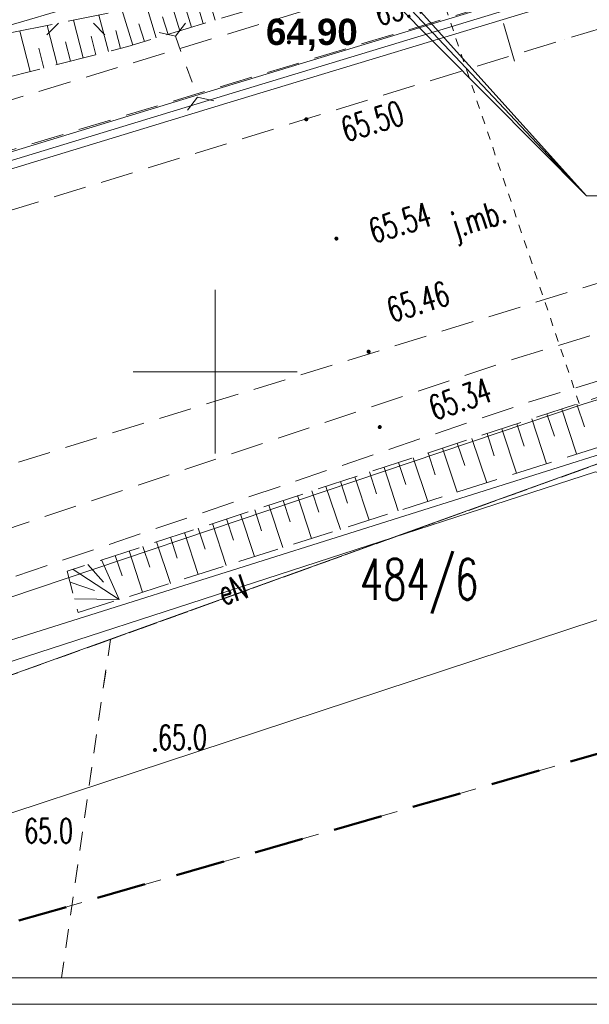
# Model space of a CAD drawing. Header units: millimetres. Extents: x 6487905018 to 6488192500, y 5882180700 to 5882375224.
# Tile 20 of 256: x 6487994047 to 6488011405, y 5882180700 to 5882210738. Entities that reach past the tile are written whole.
import ezdxf
from ezdxf.xclip import XClip

# ---------------------------------------------------------------- set-up
doc = ezdxf.new("R2010")
doc.units = ezdxf.units.MM
doc.header["$MEASUREMENT"] = 0
doc.header["$XCLIPFRAME"] = 2
for name, pattern in [('L_0_03', [1000, 500, -500]), ('L_0_04', [1500, 1000, -500]), ('L_0_05', [1750, 1250, -500]), ('L_0_08', [2500, 1500, -1000]), ('L_0_7E', [1000, 500, -500]), ('Przerywana', [2400, 1200, -1200]), ('Przerywana KRÓTKA', [500, 250, -250]), ('Wipeout_Contour', [1000, 0, -1000])]:
    doc.linetypes.add(name, pattern=pattern)
for name, color, linetype in [('Mapa cyfrowa', 7, 'Continuous'), ('Wymiarowanie', 7, 'Continuous'), ('Zamość 06.10._2_Mapa cyfrowa', 7, 'Continuous')]:
    doc.layers.add(name, color=color, linetype=linetype)
for name, color, linetype, lineweight in [('OPIS PLAN_Nr_pióra__1', 7, 'Continuous', 0), ('OPIS PLAN_Nr_pióra__7', 7, 'Continuous', 5), ('tabelka i ramka_Nr_pióra__1', 7, 'Continuous', 0), ('teren zielony_Nr_pióra__157', 93, 'Continuous', 0), ('Woda_Nr_pióra__108', 5, 'Continuous', 13), ('Wymiarowanie_Nr_pióra__1', 7, 'Continuous', 0), ('Zakres_Nr_pióra__141', 7, 'Continuous', 50), ('Zamość 06.10._2_000_Inne__niezydentyfikowane__Nr_pióra__7', 7, 'Continuous', 5), ('Zamość 06.10._2_0_Nr_pióra__7', 7, 'Continuous', 5), ('Zamość 06.10._2_211_Nr_dzialki_Nr_pióra__96', 8, 'Continuous', 15), ('Zamość 06.10._2_217_Granica_konturu_klasyfikcyjnego_Nr_pióra__96', 8, 'Continuous', 15), ('Zamość 06.10._2_218_Granica_uzytku_Nr_pióra__96', 8, 'Continuous', 15), ('Zamość 06.10._2_219_Linia_granicy_Nr_pióra__96', 8, 'Continuous', 15), ('Zamość 06.10._2_chodnik__powierzchnia__Nr_pióra__7', 7, 'Continuous', 5), ('Zamość 06.10._2_jezdnia__powierzchnia__Atr17_Nr_pióra__7', 7, 'Continuous', 5), ('Zamość 06.10._2_jezdnia__powierzchnia__Nr_pióra__7', 7, 'Continuous', 5), ('Zamość 06.10._2_krzyze_Nr_pióra__7', 7, 'Continuous', 5), ('Zamość 06.10._2_latarnia_na_slupie_lub_maszcie__punkt__Nr_pióra__7', 7, 'Continuous', 5), ('Zamość 06.10._2_odl_Nr_pióra__7', 7, 'Continuous', 5), ('Zamość 06.10._2_opis_h_Nr_pióra__7', 7, 'Continuous', 5), ('Zamość 06.10._2_przepust_Nr_pióra__7', 7, 'Continuous', 5), ('Zamość 06.10._2_przewod_elektroenergetyczny__linia__Atr1_Nr_pióra__7', 7, 'Continuous', 5), ('Zamość 06.10._2_przewod_elektroenergetyczny__linia__Nr_pióra__1', 7, 'Continuous', 0), ('Zamość 06.10._2_przewod_elektroenergetyczny_niskiego_napiecia__linia____symbol_Nr_pióra__1', 7, 'Continuous', 0), ('Zamość 06.10._2_przewod_telekomunikacyjny__linia__Nr_pióra__30', 7, 'Continuous', 5), ('Zamość 06.10._2_przewod_wodociagowy__linia__Nr_pióra__5', 7, 'Continuous', 5), ('Zamość 06.10._2_punkt_wysokosciowy_naturalny_Atr2_Nr_pióra__7', 7, 'Continuous', 5), ('Zamość 06.10._2_punkt_wysokosciowy_naturalny_Nr_pióra__7', 7, 'Continuous', 5), ('Zamość 06.10._2_skarpa_nieumocniona__powierzchnia__Nr_pióra__7', 7, 'Continuous', 5), ('Zamość 06.10._2_Zakres_Nr_pióra__7', 7, 'Continuous', 5)]:
    doc.layers.add(name, color=color, linetype=linetype, lineweight=lineweight)
doc.styles.add('GENERATED_STYLE_1', font='Simplex.shx')
doc.styles.add('GENERATED_STYLE_2', font='txt')
doc.linetypes.add('L_0_BB_SHX', pattern='A,0,[2,PZT Orlen Zamość.pdf1.Shx,S=3.968254,R=0,X=0,Y=0],-400,0', length=400)
doc.dimstyles.new('GENERATED_STYLE__4', dxfattribs={"dimtxt": 1000, "dimasz": 570, "dimexe": 0.18, "dimexo": 0, "dimgap": 0.09, "dimtad": 1, "dimlfac": 0.001, "dimzin": 0, "dimdsep": 46, "dimtxsty": 'GENERATED_STYLE_2', "dimblk": 'ARROWHEAD_11', "dimblk1": 'ARROWHEAD_11', "dimblk2": 'ARROWHEAD_11', "dimcen": 0.09, "dimclrd": 7, "dimclre": 7, "dimclrt": 7, "dimazin": 0, "dimtfac": 1, "dimtdec": 4, "dimtmove": 0, "dimatfit": 3, "dimfxl": 0, "dimtolj": 1, "dimtzin": 0, "dimarcsym": 0})

# ---------------------------------------------------------------- blocks, each defined once
blk = doc.blocks.new('Rysunek_1_2')
at = {"color": 254, "linetype": 'Wipeout_Contour', "lineweight": 0, "ltscale": 70061284114.24681}
blk.add_wipeout([(6487915525.867126, 5882181505.900702), (6488146644.289524, 5882181505.900702), (6488146644.289524, 5882373115.540435), (6488107628.768834, 5882373115.540435), (6488107628.768834, 5882320263.490532), (6488101226.436201, 5882320263.490532), (6488101226.436201, 5882373115.540435), (6487915525.867126, 5882373115.540435)], dxfattribs=at).dxf.layer = 'Zamość 06.10._2_Mapa cyfrowa'
at = {"layer": 'Zamość 06.10._2_0_Nr_pióra__7', "linetype": 'Continuous'}
for points in [[(6488002250, 5882210004.723074, 1), (6488002250, 5882210095.276926, 1)], [(6488002250, 5882210004.723074, 1), (6488002250, 5882210095.276926, 1)], [(6488002780.000001, 5882207654.723074, 1), (6488002780.000001, 5882207745.276926, 1)], [(6488003700, 5882204014.723074, 1), (6488003700, 5882204105.276926, 1)], [(6488004680, 5882200564.723075, 1), (6488004680, 5882200655.276926, 1)], [(6488005020, 5882198264.723074, 1), (6488005020, 5882198355.276926, 1)]]:
    blk.add_hatch(color=256, dxfattribs=at).paths.add_polyline_path(points)
at = {"layer": 'Zamość 06.10._2_punkt_wysokosciowy_naturalny_Nr_pióra__7', "linetype": 'Continuous'}
blk.add_hatch(color=256, dxfattribs=at).paths.add_polyline_path([(6487998170, 5882188415, 1), (6487998170, 5882188505, 1)])
at = {"layer": 'Zamość 06.10._2_000_Inne__niezydentyfikowane__Nr_pióra__7', "linetype": 'Continuous', "flags": 128}
for points in [[(6487998930, 5882210400.000001), (6487998600, 5882211470)], [(6487999640, 5882210620), (6487999320.000001, 5882211680)], [(6487998210, 5882210180), (6487997880, 5882211260)], [(6488000000, 5882210720), (6487999840, 5882211260)], [(6487996750, 5882209770), (6487996460, 5882210880)], [(6487997490.000001, 5882209960), (6487997160, 5882211050)], [(6487998570.000001, 5882210290), (6487998400.000001, 5882210830)], [(6487999280.000001, 5882210510), (6487999120, 5882211040)], [(6487995190.000001, 5882209370), (6487994880, 5882210560)], [(6487995980.000001, 5882209570), (6487995690.000001, 5882210720)], [(6487997850, 5882210070), (6487997680, 5882210610)], [(6487994370, 5882209160), (6487994050, 5882210390)], [(6487996370, 5882209670), (6487996220, 5882210240)], [(6487997120, 5882209860), (6487996980.000001, 5882210410)], [(6487995590, 5882209470), (6487995440.000001, 5882210060)], [(6487994780.000001, 5882209260), (6487994630, 5882209870)], [(6488010570.000001, 5882198860), (6488011020, 5882197490)], [(6488011030.000001, 5882199010), (6488011260, 5882198320)], [(6488009650.000001, 5882198560), (6488010100, 5882197190.000001)], [(6488010110.000001, 5882198710), (6488010340, 5882198030)], [(6488008740.000001, 5882198260), (6488009190.000001, 5882196900.000001)], [(6488009200, 5882198410), (6488009420, 5882197730.000001)], [(6488007830, 5882197960), (6488008280.000001, 5882196610)], [(6488008290, 5882198110), (6488008510, 5882197430)], [(6488006930, 5882197670), (6488007380, 5882196320)], [(6488007380, 5882197820), (6488007610.000001, 5882197140)], [(6488006040, 5882197370), (6488006480.000001, 5882196040)], [(6488006490.000001, 5882197520), (6488006710, 5882196850)], [(6488005150.000001, 5882197080), (6488005580, 5882195750)], [(6488005590, 5882197230.000001), (6488005810, 5882196560)], [(6488004260, 5882196790), (6488004700, 5882195470)], [(6488004710, 5882196940.000001), (6488004920, 5882196270)], [(6488003380, 5882196500), (6488003820.000001, 5882195190.000001)], [(6488003820.000001, 5882196650.000001), (6488004040, 5882195990)], [(6488002510, 5882196220), (6488002940.000001, 5882194910)], [(6488002950, 5882196360), (6488003160, 5882195710)], [(6488001640, 5882195930), (6488002070.000001, 5882194640)], [(6488002080, 5882196070), (6488002290, 5882195420)], [(6488000350, 5882195510), (6488000560, 5882194860)], [(6488000780.000001, 5882195650.000001), (6488001200, 5882194360)], [(6488001210, 5882195790), (6488001420, 5882195140)], [(6487999490.000001, 5882195230.000001), (6487999700, 5882194590)], [(6487999920, 5882195370), (6488000340, 5882194090)], [(6487998640, 5882194950), (6487998850, 5882194310)], [(6487999070.000001, 5882195090), (6487999490.000001, 5882193810)], [(6487997800, 5882194670), (6487998010, 5882194040)], [(6487998220, 5882194810), (6487998640, 5882193540)], [(6487996960, 5882194390), (6487997170, 5882193770)], [(6487997380, 5882194530), (6487997790, 5882193270)], [(6487996120, 5882194120), (6487996600, 5882193580)], [(6487996540, 5882194260), (6487997080, 5882193050)], [(6487995680, 5882193970), (6487997080, 5882193050)], [(6487995580, 5882193580), (6487996330, 5882193320)], [(6487995720, 5882193070), (6487997080, 5882193050)]]:
    blk.add_lwpolyline(points, dxfattribs=at)
at = {"layer": 'Zamość 06.10._2_0_Nr_pióra__7', "linetype": 'Continuous'}
for p, q in [((6487994176.782761, 5882210695.324656), (6487994176.832761, 5882210695.324656)), ((6487994880, 5882210560), (6487994880.05, 5882210560)), ((6487995230, 5882210630), (6487995230.049999, 5882210630)), ((6487995690.000001, 5882210720), (6487995690.05, 5882210720)), ((6487996291, 5882210630), (6487996291.05, 5882210630)), ((6487997680, 5882210610), (6487997680.05, 5882210610)), ((6487999640, 5882210620), (6487999640.05, 5882210620)), ((6488000000, 5882210720), (6488000000.05, 5882210720)), ((6487994050, 5882210390), (6487994050.05, 5882210390)), ((6487994877, 5882210277), (6487994877.049999, 5882210277)), ((6487996220, 5882210240), (6487996220.05, 5882210240)), ((6487996644, 5882210277), (6487996644.049999, 5882210277)), ((6487996980.000001, 5882210410), (6487996980.05, 5882210410)), ((6487998570.000001, 5882210290), (6487998570.05, 5882210290)), ((6487998790, 5882210240), (6487998790.05, 5882210240)), ((6487998930, 5882210400.000001), (6487998930.05, 5882210400.000001)), ((6487999280.000001, 5882210510), (6487999280.05, 5882210510)), ((6487995440.000001, 5882210060), (6487995440.05, 5882210060)), ((6487997490.000001, 5882209960), (6487997490.05, 5882209960)), ((6487997850, 5882210070), (6487997850.05, 5882210070)), ((6487998210, 5882210180), (6487998210.05, 5882210180)), ((6488002250, 5882210050), (6488002250.05, 5882210050)), ((6488002250, 5882210050), (6488002250.05, 5882210050)), ((6488010660, 5882210140), (6488010660.05, 5882210140)), ((6487994630, 5882209870), (6487994630.05, 5882209870)), ((6487996370, 5882209670), (6487996370.05, 5882209670)), ((6487996750, 5882209770), (6487996750.05, 5882209770)), ((6487997120, 5882209860), (6487997120.05, 5882209860)), ((6487997340, 5882209920), (6487997340.05, 5882209920)), ((6487995190.000001, 5882209370), (6487995190.05, 5882209370)), ((6487995590, 5882209470), (6487995590.05, 5882209470)), ((6487995980.000001, 5882209570), (6487995980.05, 5882209570)), ((6487994370, 5882209160), (6487994370.05, 5882209160)), ((6487994780.000001, 5882209260), (6487994780.05, 5882209260)), ((6487999470, 5882208370), (6487999470.05, 5882208370)), ((6488002780.000001, 5882207700), (6488002780.05, 5882207700)), ((6488003700, 5882204060), (6488003700.05, 5882204060)), ((6488004680, 5882200610), (6488004680.05, 5882200610)), ((6488009130, 5882200390), (6488009130.05, 5882200390)), ((6488009550, 5882199070), (6488009550.05, 5882199070)), ((6488010570.000001, 5882198860), (6488010570.05, 5882198860)), ((6488011030.000001, 5882199010), (6488011030.05, 5882199010)), ((6488011250, 5882199020), (6488011250.05, 5882199020)), ((6488009650.000001, 5882198560), (6488009650.05, 5882198560)), ((6488010110.000001, 5882198710), (6488010110.05, 5882198710)), ((6488005020, 5882198310), (6488005020.05, 5882198310)), ((6488008740.000001, 5882198260), (6488008740.05, 5882198260)), ((6488009200, 5882198410), (6488009200.05, 5882198410)), ((6488011260, 5882198320), (6488011260.05, 5882198320)), ((6488007830, 5882197960), (6488007830.05, 5882197960)), ((6488008290, 5882198110), (6488008290.05, 5882198110)), ((6488010340, 5882198030), (6488010340.05, 5882198030)), ((6488006930, 5882197670), (6488006930.05, 5882197670)), ((6488007380, 5882197820), (6488007380.05, 5882197820)), ((6488009420, 5882197730.000001), (6488009420.05, 5882197730.000001)), ((6488006040, 5882197370), (6488006040.05, 5882197370)), ((6488006490.000001, 5882197520), (6488006490.05, 5882197520)), ((6488008510, 5882197430), (6488008510.05, 5882197430)), ((6488011020, 5882197490), (6488011020.05, 5882197490)), ((6488005150.000001, 5882197080), (6488005150.05, 5882197080)), ((6488005590, 5882197230.000001), (6488005590.05, 5882197230.000001)), ((6488007610.000001, 5882197140), (6488007610.05, 5882197140)), ((6488010100, 5882197190.000001), (6488010100.05, 5882197190.000001)), ((6488004260, 5882196790), (6488004260.05, 5882196790)), ((6488004710, 5882196940.000001), (6488004710.05, 5882196940.000001)), ((6488006710, 5882196850), (6488006710.05, 5882196850)), ((6488009190.000001, 5882196900.000001), (6488009190.05, 5882196900.000001)), ((6488003380, 5882196500), (6488003380.05, 5882196500)), ((6488003820.000001, 5882196650.000001), (6488003820.05, 5882196650.000001)), ((6488005810, 5882196560), (6488005810.05, 5882196560)), ((6488008280.000001, 5882196610), (6488008280.05, 5882196610)), ((6488002510, 5882196220), (6488002510.05, 5882196220)), ((6488002950, 5882196360), (6488002950.05, 5882196360)), ((6488004920, 5882196270), (6488004920.05, 5882196270)), ((6488007380, 5882196320), (6488007380.05, 5882196320)), ((6488001640, 5882195930), (6488001640.05, 5882195930)), ((6488002080, 5882196070), (6488002080.05, 5882196070)), ((6488004040, 5882195990), (6488004040.05, 5882195990)), ((6488006480.000001, 5882196040), (6488006480.05, 5882196040)), ((6488000350, 5882195510), (6488000350.05, 5882195510)), ((6488000780.000001, 5882195650.000001), (6488000780.05, 5882195650.000001)), ((6488001210, 5882195790), (6488001210.05, 5882195790)), ((6488003160, 5882195710), (6488003160.05, 5882195710)), ((6488005580, 5882195750), (6488005580.05, 5882195750)), ((6487999490.000001, 5882195230.000001), (6487999490.05, 5882195230.000001)), ((6487999920, 5882195370), (6487999920.05, 5882195370)), ((6488002290, 5882195420), (6488002290.05, 5882195420)), ((6488004700, 5882195470), (6488004700.05, 5882195470)), ((6487998640, 5882194950), (6487998640.05, 5882194950)), ((6487999070.000001, 5882195090), (6487999070.05, 5882195090)), ((6488001420, 5882195140), (6488001420.05, 5882195140)), ((6488002940.000001, 5882194910), (6488002940.05, 5882194910)), ((6488003820.000001, 5882195190.000001), (6488003820.05, 5882195190.000001)), ((6487997800, 5882194670), (6487997800.05, 5882194670)), ((6487998220, 5882194810), (6487998220.05, 5882194810)), ((6488000560, 5882194860), (6488000560.05, 5882194860)), ((6488002070.000001, 5882194640), (6488002070.05, 5882194640)), ((6487996960, 5882194390), (6487996960.05, 5882194390)), ((6487997380, 5882194530), (6487997380.05, 5882194530)), ((6487998850, 5882194310), (6487998850.05, 5882194310)), ((6487999700, 5882194590), (6487999700.05, 5882194590)), ((6488001200, 5882194360), (6488001200.05, 5882194360)), ((6487996120, 5882194120), (6487996120.05, 5882194120)), ((6487996540, 5882194260), (6487996540.05, 5882194260)), ((6487998010, 5882194040), (6487998010.05, 5882194040)), ((6488000340, 5882194090), (6488000340.05, 5882194090)), ((6487995490.000001, 5882193910), (6487995490.05, 5882193910)), ((6487995680, 5882193970), (6487995680.05, 5882193970)), ((6487997170, 5882193770), (6487997170.05, 5882193770)), ((6487999490.000001, 5882193810), (6487999490.05, 5882193810)), ((6487995580, 5882193580), (6487995580.05, 5882193580)), ((6487996600, 5882193580), (6487996600.05, 5882193580)), ((6487998640, 5882193540), (6487998640.05, 5882193540)), ((6487996330, 5882193320), (6487996330.05, 5882193320)), ((6487997790, 5882193270), (6487997790.05, 5882193270)), ((6487995720, 5882193070), (6487995720.05, 5882193070)), ((6487997080, 5882193050), (6487997080.05, 5882193050)), ((6487995830, 5882192650.000001), (6487995830.05, 5882192650.000001)), ((6487996810, 5882191830), (6487996810.05, 5882191830)), ((6487998170, 5882188460), (6487998170.05, 5882188460))]:
    blk.add_line(p, q, dxfattribs=at)
for centre in [(6488002250, 5882210050), (6488002250, 5882210050), (6488002780.000001, 5882207700), (6488003700, 5882204060), (6488004680, 5882200610), (6488005020, 5882198310)]:
    blk.add_circle(centre, 45.276926, dxfattribs=at)
at = {"layer": 'Zamość 06.10._2_217_Granica_konturu_klasyfikcyjnego_Nr_pióra__96', "linetype": 'L_0_03', "flags": 128}
for points in [[(6488017610.000001, 5882199330), (6487996810, 5882191830)], [(6487996810, 5882191830), (6487991400.000001, 5882189890)], [(6487995316.48211, 5882181505.900702), (6487996810, 5882191830)], [(6487996810, 5882191830), (6487995316.48211, 5882181505.900702)]]:
    blk.add_lwpolyline(points, dxfattribs=at)
at = {"layer": 'Zamość 06.10._2_218_Granica_uzytku_Nr_pióra__96', "linetype": 'L_0_03', "flags": 128}
for points in [[(6488017610.000001, 5882199330), (6487996810, 5882191830)], [(6487996810, 5882191830), (6488017610.000001, 5882199330)], [(6487996810, 5882191830), (6487991400.000001, 5882189890)], [(6487991400.000001, 5882189890), (6487996810, 5882191830)], [(6487995316.48211, 5882181505.900702), (6487996810, 5882191830)], [(6487996810, 5882191830), (6487995316.48211, 5882181505.900702)]]:
    blk.add_lwpolyline(points, dxfattribs=at)
at = {"layer": 'Zamość 06.10._2_219_Linia_granicy_Nr_pióra__96', "linetype": 'Continuous', "flags": 128}
for points in [[(6487968870, 5882181770), (6488017610.000001, 5882199330)], [(6487970110.000001, 5882184340), (6488017610.000001, 5882199330)]]:
    blk.add_lwpolyline(points, dxfattribs=at)
at = {"layer": 'Zamość 06.10._2_chodnik__powierzchnia__Nr_pióra__7', "linetype": 'L_0_04', "flags": 128}
blk.add_lwpolyline([(6487965300, 5882199990), (6487978460, 5882202160), (6487979920, 5882202560), (6487984720, 5882204010), (6488007050, 5882210780), (6488026880, 5882216840), (6488041340, 5882221220), (6488041780.000001, 5882222220), (6488041620, 5882222930), (6488026140, 5882218190.000001), (6488006490.000001, 5882212160), (6487984220, 5882205380), (6487980210, 5882204130), (6487978820.000001, 5882203730.000001), (6487965130, 5882201470), (6487965170, 5882201450), (6487962830, 5882201020), (6487960270, 5882200160), (6487953050, 5882197320), (6487953540, 5882195960), (6487960740.000001, 5882198820), (6487962810, 5882199540), (6487965350, 5882199980.000001)], dxfattribs=at)
blk.add_lwpolyline([(6488050520, 5882213090), (6488051300, 5882212760), (6488052220, 5882211970), (6488036390, 5882207250), (6488037130, 5882204650.000001), (6488034020, 5882203750), (6488033280.000001, 5882206320), (6488009550, 5882199070), (6487990500, 5882192600), (6487990680, 5882193600), (6487990840, 5882194250), (6488009130, 5882200390), (6488032800, 5882207650.000001)], close=True, dxfattribs=at)
at = {"layer": 'Zamość 06.10._2_jezdnia__powierzchnia__Nr_pióra__7', "linetype": 'L_0_04', "flags": 128}
blk.add_lwpolyline([(6487937199.926741, 5882181505.900702), (6487944120, 5882186480.000001), (6487955420, 5882192270), (6487968700, 5882197150.000001), (6487987180, 5882202890), (6488010660, 5882210140), (6488034760, 5882217530), (6488040000, 5882219130), (6488059610.000001, 5882225210), (6488075310, 5882230370), (6488081470, 5882233630), (6488086160, 5882236070), (6488088060, 5882236830), (6488096848.98959, 5882239382.959795), (6488095756.069768, 5882228162.316289), (6488092220, 5882227070), (6488065320.000001, 5882218790), (6488063880, 5882216950), (6488050800, 5882212990), (6488048420, 5882213800), (6488035940.000001, 5882210150.000001), (6488012080, 5882202830), (6487993710, 5882197150.000001), (6487982400.000001, 5882193450), (6487970620, 5882189820), (6487957710, 5882185050), (6487951012.646, 5882181505.900702)], dxfattribs=at)
at = {"layer": 'Zamość 06.10._2_krzyze_Nr_pióra__7', "linetype": 'Continuous', "flags": 128}
for points in [[(6488000000, 5882197500), (6488000000, 5882202500)], [(6487997500, 5882200000), (6488002500, 5882200000)]]:
    blk.add_lwpolyline(points, dxfattribs=at)
at = {"layer": 'Zamość 06.10._2_latarnia_na_slupie_lub_maszcie__punkt__Nr_pióra__7', "linetype": 'Continuous', "flags": 128}
for points in [[(6487995230, 5882210630), (6487994877, 5882210277)], [(6487996291, 5882210630), (6487996644, 5882210277)]]:
    blk.add_lwpolyline(points, dxfattribs=at)
at = {"layer": 'Zamość 06.10._2_odl_Nr_pióra__7', "linetype": 'Continuous', "flags": 128}
for points in [[(6487984687.019691, 5882203929.110592), (6488000217.164336, 5882208669.154738), (6488021276.987117, 5882215069.100883), (6488040146.665465, 5882220859.002189)], [(6487984832.980309, 5882203450.88941), (6488000362.835665, 5882208190.845262), (6488021423.012883, 5882214590.899117), (6488040293.334535, 5882220380.997811)]]:
    blk.add_lwpolyline(points, dxfattribs=at)
at = {"layer": 'Zamość 06.10._2_odl_Nr_pióra__7', "linetype": 'L_0_BB_SHX', "flags": 128}
blk.add_lwpolyline([(6487984760, 5882203690.000001), (6488000290, 5882208430), (6488021350, 5882214830), (6488040220, 5882220620)], dxfattribs=at)
at = {"layer": 'Zamość 06.10._2_przepust_Nr_pióra__7', "linetype": 'Continuous', "flags": 128}
for points in [[(6487998790, 5882210240), (6487999098.871671, 5882210634.269313)], [(6487998790, 5882210240), (6487998300.031512, 5882210343.831021)], [(6487999470, 5882208370), (6487999161.128329, 5882207975.730687)], [(6487999470, 5882208370), (6487999959.968488, 5882208266.168979)]]:
    blk.add_lwpolyline(points, dxfattribs=at)
at = {"layer": 'Zamość 06.10._2_przepust_Nr_pióra__7', "linetype": 'L_0_7E', "flags": 128}
blk.add_lwpolyline([(6487998790, 5882210240), (6487999470, 5882208370)], dxfattribs=at)
at = {"layer": 'Zamość 06.10._2_przewod_elektroenergetyczny__linia__Nr_pióra__1', "linetype": 'Continuous', "flags": 128}
blk.add_lwpolyline([(6487966584.735785, 5882181505.900702), (6487969110.000001, 5882182650.000001), (6487969400.000001, 5882182640), (6487973710, 5882184040), (6487980090, 5882186310), (6487982110.000001, 5882187090), (6487986770, 5882188870), (6487992300, 5882190680), (6488011590, 5882196940.000001), (6488012760, 5882196600), (6488070050, 5882213020), (6488088720, 5882218650.000001), (6488095014.036757, 5882220544.110717)], dxfattribs=at)
at = {"layer": 'Zamość 06.10._2_przewod_elektroenergetyczny_niskiego_napiecia__linia____symbol_Nr_pióra__1', "linetype": 'Continuous', "flags": 128}
for points in [[(6487995136.30836, 5882210976.946077), (6487994176.782761, 5882210695.324656)], [(6487994176.782761, 5882210695.324656), (6487993217.257162, 5882210413.703236)]]:
    blk.add_lwpolyline(points, dxfattribs=at)
at = {"layer": 'Zamość 06.10._2_przewod_telekomunikacyjny__linia__Nr_pióra__30', "linetype": 'Continuous', "flags": 128}
blk.add_lwpolyline([(6487978615.605294, 5882181505.900702), (6487978790, 5882181590), (6488011640, 5882192430), (6488047410, 5882201070), (6488078060, 5882210450), (6488094651.428349, 5882216821.331065)], dxfattribs=at)
at = {"layer": 'Zamość 06.10._2_przewod_wodociagowy__linia__Nr_pióra__5', "linetype": 'Continuous', "flags": 128}
blk.add_lwpolyline([(6487961888.490653, 5882181505.900702), (6487970920, 5882184990), (6487985810, 5882190440.000001), (6488011250, 5882199020), (6488052190.000001, 5882211630), (6488091710, 5882222110), (6488092020, 5882222160)], dxfattribs=at)
at = {"layer": 'Zamość 06.10._2_punkt_wysokosciowy_naturalny_Nr_pióra__7', "linetype": 'Continuous'}
blk.add_circle((6487998170, 5882188460), 45, dxfattribs=at)
at = {"layer": 'Zamość 06.10._2_skarpa_nieumocniona__powierzchnia__Nr_pióra__7', "linetype": 'L_0_05', "flags": 128}
for points in [[(6488029890, 5882219680), (6488012080, 5882214380), (6487997340, 5882209920), (6487988020, 5882207530), (6487981000, 5882205540), (6487987080, 5882208980.000001), (6487996900.000001, 5882210970), (6488011460, 5882215270), (6488024730.000001, 5882219550), (6488029370, 5882220850), (6488039680, 5882223160)], [(6488033600, 5882204670), (6487995830, 5882192650.000001), (6487995490.000001, 5882193910), (6488033280.000001, 5882206320)]]:
    blk.add_lwpolyline(points, close=True, dxfattribs=at)
at = {"layer": 'Zamość 06.10._2_Zakres_Nr_pióra__7', "linetype": 'L_0_08', "flags": 128}
blk.add_lwpolyline([(6488077770, 5882227680), (6488077390, 5882225350), (6488057910, 5882201700), (6487991970, 5882182660), (6487963899.999999, 5882191899.999999), (6487948427.806409, 5882211665.206947), (6487975970, 5882326920), (6488001880, 5882346970), (6488049600, 5882347290), (6488064120, 5882347940.000001), (6488083499.999998, 5882337899.999999), (6488088499.999998, 5882318799.999999), (6488077780.000001, 5882227750)], close=True, dxfattribs=at)
at = {"layer": 'Zamość 06.10._2_211_Nr_dzialki_Nr_pióra__96', "linetype": 'Continuous', "insert": (6488004417.857141, 5882194288.898808), "char_height": 1250, "attachment_point": 1, "style": 'GENERATED_STYLE_1'}
blk.add_mtext('\\A1;{\\W0.660000x;\\FSimplex.shx;484/6}', dxfattribs=at)
at = {"layer": 'Zamość 06.10._2_jezdnia__powierzchnia__Atr17_Nr_pióra__7', "linetype": 'Continuous', "insert": (6488007113.578513, 5882204794.689794), "char_height": 750, "attachment_point": 1, "rotation": 17.1999999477, "style": 'GENERATED_STYLE_1'}
blk.add_mtext('\\A1;{\\W0.660000x;\\FSimplex.shx;j.mb.}', dxfattribs=at)
at = {"layer": 'Zamość 06.10._2_opis_h_Nr_pióra__7', "linetype": 'Continuous', "char_height": 750, "attachment_point": 1, "style": 'GENERATED_STYLE_1'}
for s, insert, rotation in [('\\A1;{\\W0.660000x;\\FSimplex.shx;65.41}', (6488004782.532044, 5882211252.692861), 16.8999999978), ('\\A1;{\\W0.660000x;\\FSimplex.shx;65.50}', (6488003767.57776, 5882207715.929263), 17.1999999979), ('\\A1;{\\W0.660000x;\\FSimplex.shx;65.54}', (6488004612.255014, 5882204623.124273), 17.1999999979), ('\\A1;{\\W0.660000x;\\FSimplex.shx;65.46}', (6488005162.255014, 5882202213.124273), 17.2000000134), ('\\A1;{\\W0.660000x;\\FSimplex.shx;65.34}', (6488006440.739628, 5882199215.400256), 18.7999999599)]:
    blk.add_mtext(s, dxfattribs=dict(at, insert=insert, rotation=rotation))
at = {"layer": 'Zamość 06.10._2_przewod_elektroenergetyczny__linia__Atr1_Nr_pióra__7', "linetype": 'Continuous', "insert": (6488000021.289233, 5882193579.218506), "char_height": 750, "attachment_point": 1, "rotation": 18.0000000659, "style": 'GENERATED_STYLE_1'}
blk.add_mtext('\\A1;{\\W0.660000x;\\FSimplex.shx;eN}', dxfattribs=at)
at = {"layer": 'Zamość 06.10._2_punkt_wysokosciowy_naturalny_Atr2_Nr_pióra__7', "linetype": 'Continuous', "char_height": 750, "attachment_point": 1, "style": 'GENERATED_STYLE_1'}
for insert in [(6487998264.285715, 5882189218.425), (6487994184.285714, 5882186368.425)]:
    blk.add_mtext('\\A1;{\\W0.660000x;\\FSimplex.shx;65.0}', dxfattribs=dict(at, insert=insert))
blk = doc.blocks.new('*D20', base_point=(6488045394.921593, 5882250647.102998))
at = {"layer": 'Wymiarowanie_Nr_pióra__1', "linetype": 'Continuous'}
for points in [[(6487963928.514582, 5882222705.573085), (6487963917.096512, 5882222762.9756), (6487963884.580599, 5882222811.639102), (6487963835.917097, 5882222844.155015), (6487963778.514582, 5882222855.573085), (6487963721.112067, 5882222844.155015), (6487963672.448565, 5882222811.639102), (6487963639.932652, 5882222762.9756), (6487963628.514582, 5882222705.573085), (6487963639.932652, 5882222648.17057), (6487963672.448565, 5882222599.507068), (6487963721.112067, 5882222566.991156), (6487963778.514582, 5882222555.573085), (6487963835.917097, 5882222566.991156), (6487963884.580599, 5882222599.507068), (6487963917.096512, 5882222648.17057)], [(6487969817.707458, 5882203590.677052), (6487969806.289389, 5882203648.079567), (6487969773.773476, 5882203696.74307), (6487969725.109974, 5882203729.258982), (6487969667.707458, 5882203740.677052), (6487969610.304944, 5882203729.258982), (6487969561.641441, 5882203696.74307), (6487969529.125529, 5882203648.079567), (6487969517.707458, 5882203590.677052), (6487969529.125529, 5882203533.274537), (6487969561.641441, 5882203484.611035), (6487969610.304944, 5882203452.095122), (6487969667.707458, 5882203440.677052), (6487969725.109974, 5882203452.095122), (6487969773.773476, 5882203484.611035), (6487969806.289389, 5882203533.274537)]]:
    blk.add_hatch(color=256, dxfattribs=at).paths.add_polyline_path(points)
for p, q in [((6487963921.865221, 5882222749.738618), (6487964316.079478, 5882222871.193832)), ((6487963240.949685, 5882222539.952338), (6487963635.163943, 5882222661.407553)), ((6487963822.680115, 5882222562.222445), (6487969623.541926, 5882203734.027691)), ((6487969811.058098, 5882203634.842585), (6487970205.272355, 5882203756.297799)), ((6487969130.142562, 5882203425.056305), (6487969524.356819, 5882203546.511519)), ((6487969711.872992, 5882203447.326413), (6487969756.038524, 5882203303.975774))]:
    blk.add_line(p, q, dxfattribs=at)
blk.add_circle((6487969667.707458, 5882203590.677052), 150, dxfattribs=at)
at = {"layer": 'Wymiarowanie_Nr_pióra__1', "insert": (6487966410.842047, 5882214840.937373), "char_height": 1000, "attachment_point": 7, "rotation": 287.1237735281, "style": 'GENERATED_STYLE_2'}
blk.add_mtext('\\A1;{\\fArial|b1|i0|c238|p38;20,00}', dxfattribs=at)
blk = doc.blocks.new('ARROWHEAD_11')
at = {"color": 0, "linetype": 'Continuous', "lineweight": 0}
blk.add_line((0, 0), (-1, 0), dxfattribs=at)
at = {"color": 0, "linetype": 'Continuous', "lineweight": 0, "const_width": 0.25, "flags": 128}
blk.add_lwpolyline([(-0.125, 0, 1), (0.125, 0, 1)], format="xyb", close=True, dxfattribs=at)

msp = doc.modelspace()

# ---------------------------------------------------------------- linework, layer by layer
at = {"layer": 'tabelka i ramka_Nr_pióra__1', "linetype": 'Continuous'}
msp.add_line((6488192500, 5882180700.125709), (6487911008.050664, 5882180700.125709), dxfattribs=at)

# ---------------------------------------------------------------- block references
at = {"layer": 'Mapa cyfrowa', "color": 22, "linetype": 'Continuous', "lineweight": 5}
ref = msp.add_blockref('Rysunek_1_2', (0, 0), dxfattribs=at)
XClip(ref).set_block_clipping_path([(6487915525.8671264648, 5882181505.9007024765), (6488146644.2895231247, 5882181505.9007024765), (6488146644.2895231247, 5882373115.5404348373), (6488107628.7688331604, 5882373115.5404348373), (6488107628.7688331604, 5882320263.4905319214), (6488101226.4362001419, 5882320263.4905319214), (6488101226.4362001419, 5882373115.5404348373), (6487915525.8671264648, 5882373115.5404348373)])

# ---------------------------------------------------------------- next in the draw order: hatches: boundary and pattern name
at = {"layer": 'teren zielony_Nr_pióra__157', "linetype": 'Continuous'}
h = msp.add_hatch(dxfattribs=at)
h.set_pattern_fill('płyty_kamienne', color=256, style=0, pattern_type=2)
h.set_pattern_definition([(45, (6488045394.9, 5882252147.1), (-477.297, 477.297), [0, -450, 0, -675]), (110, (6488046894.9, 5882252147.1), (634.2925, 230.8636), [0, -330, 0, -570])])
h.paths.add_polyline_path([(6487970570.000001, 5882201890), (6487981820.000001, 5882207829.999999), (6488033660.322669, 5882222800.215628, 0.0024865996), (6488033722.027768, 5882222923.379777, 0.0785109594), (6488035010.966384, 5882227049.608792, 0.0077837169), (6488035067.079517, 5882227477.133851, 0.1142935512), (6488034913.322001, 5882229660.430223), (6488034319.959225, 5882231592.922059, 0.3756655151), (6488028889.22517, 5882234953.850564), (6488029257.882303, 5882233753.190648), (6488030367.956341, 5882234094.033802), (6488031031.313551, 5882231933.580791), (6488029977.442001, 5882231609.994354), (6488028334.3581, 5882231105.492961), (6488027289.699591, 5882234507.785999), (6488024214.887809, 5882233563.679111), (6488025682.492259, 5882228783.915813), (6488026087.054145, 5882227466.31961), (6488020035.873811, 5882225608.332376), (6488019948.314486, 5882225893.499707), (6487991699.913399, 5882217219.957408), (6487990231.273465, 5882222003.093117), (6487983778.593015, 5882220021.827109), (6487982385.941764, 5882224557.479295), (6487981905.929735, 5882226120.805079, -0.4142135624), (6487982621.356047, 5882227470.236511), (6487983331.896261, 5882227688.404634), (6487983710.568822, 5882227804.674311), (6487986639.874351, 5882228704.10417), (6487989073.825722, 5882229451.437801), (6487988708.712132, 5882230636.508227), (6487988635.091329, 5882230875.463552), (6487988100.442679, 5882232610.803788), (6487984583.573256, 5882231527.275929), (6487982740.398364, 5882237509.775934), (6487986257.267788, 5882238593.303793), (6487985439.355133, 5882241248.050495), (6487984359.591056, 5882244752.703594, -0.4142080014), (6487992393.36423, 5882259941.445574), (6488001283.5666, 5882262680.652166), (6488034943.218541, 5882262680.652166), (6488038600.476319, 5882259272.91151), (6488039094.523249, 5882259289.716652), (6488040171.300861, 5882260446.00543), (6488040650.686511, 5882259999.584307), (6488040895.570684, 5882259771.539374), (6488042124.026921, 5882258627.556835), (6488042939.663871, 5882263727.171789), (6488041063.864624, 5882263725.851113), (6488040879.529514, 5882263725.721331), (6488039486.853117, 5882263724.740803), (6487987062.735268, 5882263687.831074), (6487986654.638729, 5882262158.70443), (6487981184.422504, 5882241630.76734), (6487977458.31007, 5882227647.882842), (6487977383.188, 5882227365.974217), (6487972140, 5882207690.000001)])
h.paths.add_polyline_path([(6487984279.458673, 5882229617.66351), (6487984297.461879, 5882229622.862395), (6487984294.974707, 5882229613.52885)], flags=0)
h.paths.add_polyline_path([(6488030712.734249, 5882229299.428973), (6488031630.178343, 5882229582.088384), (6488032354.493076, 5882227231.137907), (6488031437.048981, 5882226948.478497)], flags=0)

# ---------------------------------------------------------------- next in the draw order: linework, layer by layer
at = {"layer": 'OPIS PLAN_Nr_pióra__1', "linetype": 'Continuous'}
for q in [(6487995824.29981, 5882222600.33674), (6487996146.202621, 5882221482.14803), (6487996524.442986, 5882220280.763846), (6488024053.745031, 5882205365.348233)]:
    msp.add_line((6488011319.317595, 5882205365.348233), q, dxfattribs=at)
at = {"layer": 'Woda_Nr_pióra__108', "linetype": 'Przerywana KRÓTKA'}
msp.add_line((6488004466.469859, 5882218691.013204), (6488011116.0355, 5882198974.818576), dxfattribs=at)
at = {"layer": 'Wymiarowanie_Nr_pióra__1', "linetype": 'Przerywana'}
msp.add_line((6488007456.502877, 5882215233.194198), (6488009423.502477, 5882208421.67615), dxfattribs=at)
at = {"layer": 'Zakres_Nr_pióra__141', "linetype": 'L_0_08'}
msp.add_line((6488057910, 5882201700), (6487991970, 5882182660), dxfattribs=at)

# ---------------------------------------------------------------- next in the draw order: texts
at = {"layer": 'OPIS PLAN_Nr_pióra__7', "linetype": 'Continuous', "insert": (6488001551.801197, 5882210277.442794), "char_height": 800, "attachment_point": 4, "style": 'GENERATED_STYLE_2'}
msp.add_mtext('\\A1;{\\fArial|b1|i0|c238|p38;64,90}', dxfattribs=at)

# ---------------------------------------------------------------- next in the draw order: dimensions: what is measured, and where the dimension line sits
at = {"layer": 'Wymiarowanie', "linetype": 'Continuous'}
dim = msp.add_linear_dim(base=(6487969667.707458, 5882203590.677052), p1=(6488001717.266423, 5882234394.290968), p2=(6488007456.502877, 5882215233.194198), angle=287.1237735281, dimstyle='GENERATED_STYLE__4', dxfattribs=at)
dim.commit()
dim.dimension.update_dxf_attribs({"geometry": '*D20', "text_midpoint": (6487967392.080667, 5882213354.230895), "dimtype": 160, "text_rotation": 287.1237735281})

doc.saveas('drawing.dxf')
